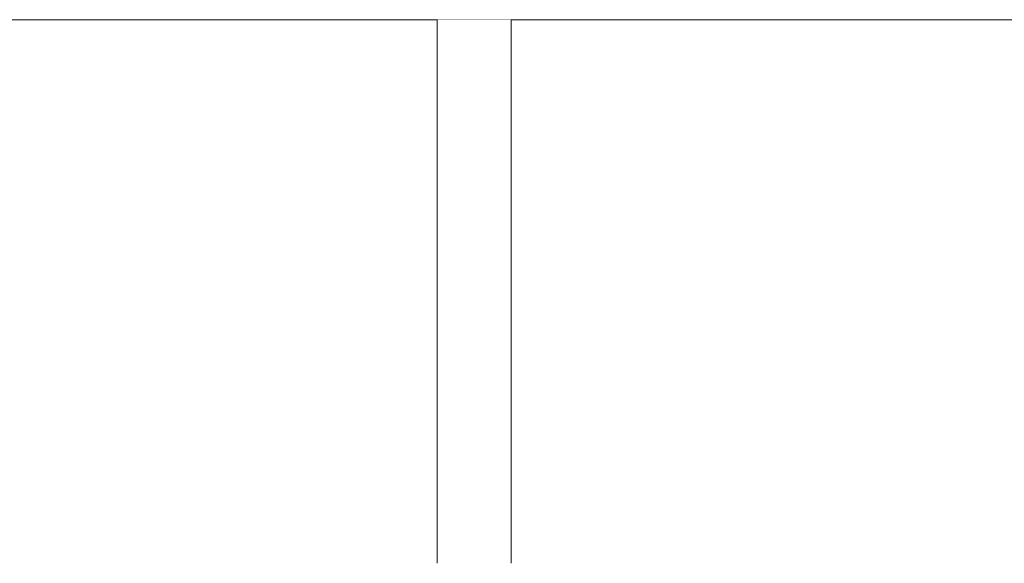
# Model space of a CAD drawing. Header units: millimetres. Extents: x -30280 to 107222, y -17460 to 4378.
# Tile 110 of 125: x 96397 to 102377, y -17110 to -13810. Entities that reach past the tile are written whole.
import ezdxf

# ---------------------------------------------------------------- set-up
doc = ezdxf.new("R2010")
doc.units = ezdxf.units.MM
doc.header["$MEASUREMENT"] = 0
doc.linetypes.add('Wipeout_Contour', pattern=[1000, 0, -1000])
doc.layers.add('09_EI_Mobiliari general', color=7, linetype='Continuous')
doc.layers.add('10_ESTR_Fotjats', color=7, linetype='Continuous')
doc.layers.add('09_EI_Mobiliari general_Pluma_Nº__88', color=7, linetype='Continuous', lineweight=5)
doc.layers.add('10_ESTR_Fotjats_Pluma_Nº__1', color=7, linetype='Continuous', lineweight=5)

# ---------------------------------------------------------------- blocks, each defined once
blk = doc.blocks.new('Elem Sección_267_2', base_point=(86943.2, -13460))
at = {"layer": '10_ESTR_Fotjats_Pluma_Nº__1', "color": 7, "linetype": 'Continuous', "lineweight": 5}
blk.add_line((107222.1, -13810), (83079.8, -13810), dxfattribs=at)
blk = doc.blocks.new('Elem Sección_275_2', base_point=(86943.2, -13460))
at = {"color": 254, "linetype": 'Wipeout_Contour', "lineweight": 0, "ltscale": 401473.693762}
blk.add_wipeout([(98932.2, -13810), (98932.2, -17110), (99382.2, -17110), (99382.2, -13810)], dxfattribs=at).dxf.layer = '09_EI_Mobiliari general'
at = {"layer": '09_EI_Mobiliari general_Pluma_Nº__88', "color": 7, "linetype": 'Continuous', "lineweight": 5}
for p, q in [((98932.2, -17110), (98932.2, -13810)), ((99382.2, -17110), (99382.2, -13810))]:
    blk.add_line(p, q, dxfattribs=at)

msp = doc.modelspace()

# ---------------------------------------------------------------- block references
at = {"layer": '10_ESTR_Fotjats', "lineweight": 0}
msp.add_blockref('Elem Sección_267_2', (86943.2, -13460), dxfattribs=at)

# ---------------------------------------------------------------- next in the draw order: block references
at = {"layer": '09_EI_Mobiliari general', "lineweight": 0}
msp.add_blockref('Elem Sección_275_2', (86943.2, -13460), dxfattribs=at)

doc.saveas('drawing.dxf')
